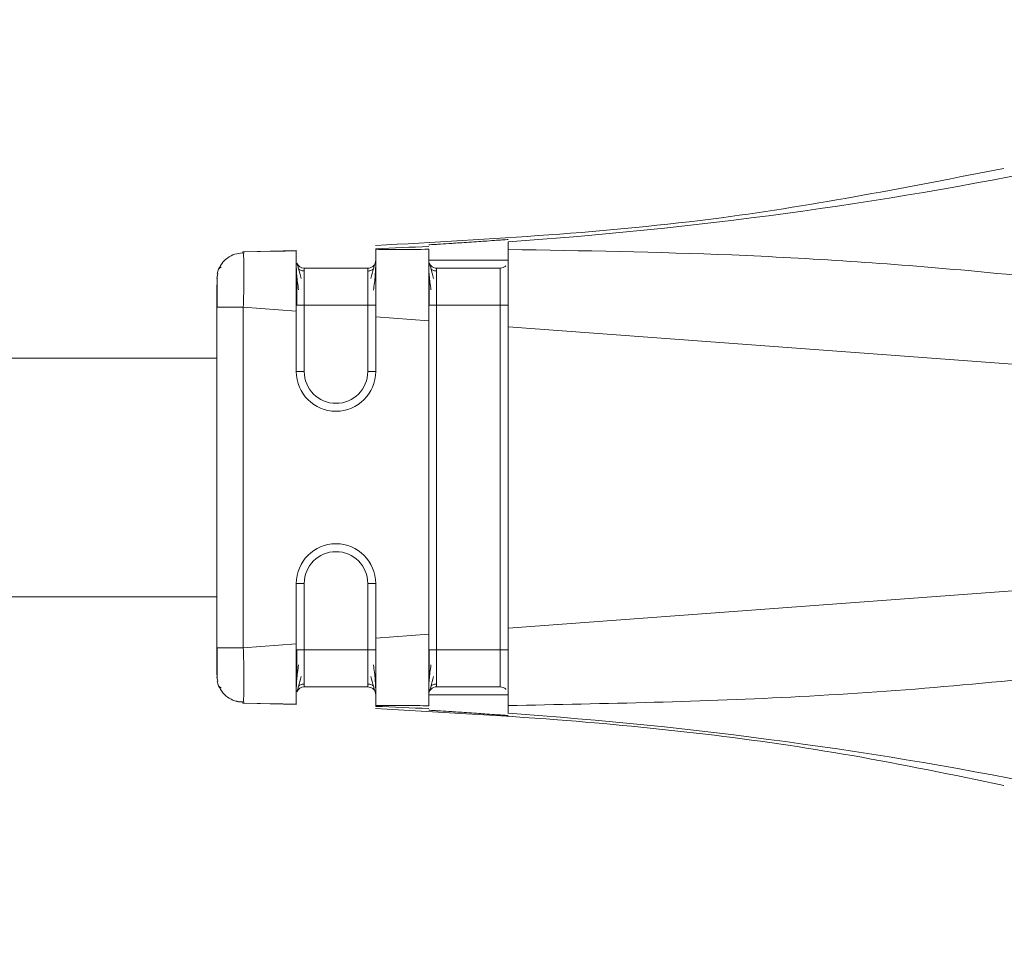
# Model space of a CAD drawing. Header units: millimetres. Extents: x -458 to 1924, y -69 to 430.
# Tile 46 of 49: x 1864 to 1883, y 153 to 171. Entities that reach past the tile are written whole.
import ezdxf

# ---------------------------------------------------------------- set-up
doc = ezdxf.new("R2010")
doc.units = ezdxf.units.MM

# ---------------------------------------------------------------- blocks, each defined once
blk = doc.blocks.new('Drawing View6')
at = {"color": 7, "linetype": 'Continuous', "lineweight": 18}
for p, q in [((275.324, -12.844), (276.333, -12.825)), ((276.339, -12.82), (275.843, -12.833)), ((280.333, -12.652), (280.333, -12.799)), ((275.332, -12.864), (275.324, -12.844)), ((275.347, -12.843), (275.843, -12.833)), ((280.333, -13.003), (278.833, -13.003)), ((276.483, -13.153), (277.683, -13.153)), ((277.833, -13.079), (277.833, -13.066)), ((278.983, -13.153), (280.183, -13.153)), ((274.833, -13.344), (274.851, -13.251)), ((274.833, -20.318), (274.833, -13.888)), ((275.333, -20.318), (275.333, -13.888)), ((275.333, -13.888), (276.333, -13.962)), ((276.333, -13.851), (276.483, -13.851)), ((276.483, -13.851), (276.483, -15.103)), ((276.483, -13.851), (277.683, -13.851)), ((277.683, -15.103), (277.683, -13.851)), ((278.833, -13.851), (278.983, -13.851)), ((278.983, -13.851), (278.983, -20.355)), ((278.983, -13.851), (280.183, -13.851)), ((280.183, -20.355), (280.183, -13.851)), ((276.333, -15.103), (276.333, -13.962)), ((277.833, -15.103), (277.833, -14.073)), ((277.833, -14.073), (278.833, -14.147)), ((278.833, -20.059), (278.833, -14.147)), ((280.333, -14.258), (295.528, -15.381)), ((280.333, -19.948), (280.333, -14.258)), ((274.833, -14.853), (202.423, -14.853)), ((276.333, -15.103), (276.483, -15.103)), ((277.833, -15.103), (277.683, -15.103)), ((280.333, -19.948), (295.528, -18.825)), ((276.333, -20.244), (276.333, -19.103)), ((276.333, -19.103), (276.483, -19.103)), ((276.483, -19.103), (276.483, -20.355)), ((277.683, -20.355), (277.683, -19.103)), ((277.833, -19.103), (277.683, -19.103)), ((277.833, -20.133), (277.833, -19.103)), ((274.833, -19.353), (202.423, -19.353)), ((277.833, -20.133), (278.833, -20.059)), ((275.333, -20.318), (276.333, -20.244)), ((274.833, -20.318), (274.851, -20.318)), ((276.483, -20.355), (277.683, -20.355)), ((278.983, -20.355), (280.183, -20.355)), ((274.833, -20.862), (274.851, -20.955)), ((274.842, -20.836), (274.842, -20.907)), ((276.483, -21.053), (277.683, -21.053)), ((278.983, -21.053), (280.183, -21.053)), ((275.324, -21.362), (275.332, -21.341)), ((275.324, -21.362), (276.333, -21.381)), ((275.843, -21.373), (275.347, -21.362)), ((275.843, -21.373), (276.339, -21.386)), ((278.833, -21.203), (280.333, -21.203))]:
    blk.add_line(p, q, dxfattribs=at)
at = {"color": 7, "linetype": 'Continuous', "lineweight": 18, "flags": 128}
for points in [[(276.333, -20.355), (276.336, -20.355), (276.344, -20.355), (276.358, -20.355), (276.377, -20.355), (276.4, -20.355), (276.426, -20.355), (276.454, -20.355), (276.483, -20.355)], [(278.833, -20.355), (278.836, -20.355), (278.844, -20.355), (278.858, -20.355), (278.877, -20.355), (278.9, -20.355), (278.926, -20.355), (278.954, -20.355), (278.983, -20.355)]]:
    blk.add_lwpolyline(points, dxfattribs=at)
at = {"color": 7, "linetype": 'Continuous', "lineweight": 18}
for centre, radius, start, end in [((274.875, 66.755), 79.595, 273.93236, 289.08957), ((274.908, 66.474), 79.312, 272.11365, 272.83673), ((278.983, -13.003), 0.15, 179.9972, 270), ((276.483, -13.003), 0.15, 202.2284, 270), ((277.083, -15.103), 0.75, 180, 0), ((277.083, -15.103), 0.6, 180, 0), ((277.083, -19.103), 0.75, 0, 180), ((277.083, -19.103), 0.6, 0, 180), ((276.483, -21.203), 0.15, 90, 157.6064), ((278.983, -21.203), 0.15, 90, 180), ((274.908, -100.679), 79.311, 87.16326, 87.88636), ((274.875, -100.961), 79.595, 70.91041, 86.06764)]:
    blk.add_arc(centre, radius, start, end, dxfattribs=at)
for points, knots in [([(289.689, -11.268), (287.918, -11.616), (284.001, -12.385), (280.014, -12.604), (277.83, -12.724)], [0, 0, 0, 0, 0.45216, 1, 1, 1, 1]), ([(280.333, -12.612), (280.323, -12.613), (280.308, -12.613), (280.214, -12.619), (280.103, -12.627), (279.954, -12.638), (279.772, -12.65), (279.596, -12.662), (279.421, -12.674), (279.234, -12.686), (279.074, -12.696), (278.956, -12.704), (278.86, -12.71), (278.844, -12.711), (278.833, -12.712)], [0, 0, 0, 0, 0.1201084, 0.1833772, 0.2486222, 0.3470379, 0.4156022, 0.4969406, 0.5713599, 0.6382175, 0.7488006, 0.8134106, 0.8769066, 1, 1, 1, 1]), ([(275.869, -12.833), (275.871, -12.833), (275.874, -12.833), (276.19, -12.827), (276.333, -12.825)], [0, 0, 0, 0, 0.5476621, 1, 1, 1, 1]), ([(276.333, -12.825), (276.333, -12.84), (276.333, -12.871), (276.333, -13.141), (276.333, -13.512), (276.333, -13.812), (276.333, -13.962)], [0, 0, 0, 0, 0.2502548, 0.5000928, 0.7497763, 1, 1, 1, 1]), ([(277.833, -12.784), (277.833, -12.785), (277.833, -12.788), (277.833, -12.798), (277.833, -12.803)], [0, 0, 0, 0, 0.5536399, 1, 1, 1, 1]), ([(278.833, -12.796), (278.645, -12.797), (278.312, -12.799), (277.979, -12.802), (277.833, -12.803)], [0, 0, 0, 0, 0.563222, 1, 1, 1, 1]), ([(277.833, -12.803), (277.833, -12.836), (277.833, -12.901), (277.833, -13.199), (277.833, -13.598), (277.833, -13.913), (277.833, -14.073)], [0, 0, 0, 0, 0.256857, 0.499427, 0.744777, 1, 1, 1, 1]), ([(278.833, -12.796), (278.833, -12.838), (278.833, -12.922), (278.833, -13.241), (278.833, -13.663), (278.833, -13.986), (278.833, -14.147)], [0, 0, 0, 0, 0.249034, 0.499186, 0.749184, 1, 1, 1, 1]), ([(295.528, -15.381), (296.054, -15.318), (296.691, -15.24), (297.371, -15.052), (297.552, -14.975), (297.629, -14.917), (297.656, -14.888), (297.672, -14.86), (297.681, -14.829), (297.677, -14.793), (297.656, -14.754), (297.618, -14.713), (297.524, -14.641), (297.327, -14.548), (296.84, -14.378), (295.87, -14.142), (294.156, -13.819), (291.795, -13.48), (288.496, -13.128), (284.642, -12.871), (281.74, -12.822), (280.333, -12.799)], [0, 0, 0, 0, 0.079633, 0.096416, 0.106506, 0.108989, 0.110947, 0.112535, 0.113904, 0.115836, 0.117972, 0.120667, 0.124353, 0.135955, 0.15357, 0.20236, 0.286651, 0.417176, 0.562519, 0.787792, 1, 1, 1, 1]), ([(280.333, -12.799), (280.333, -12.854), (280.333, -12.962), (280.333, -13.201), (280.333, -13.318)], [0, 0, 0, 0, 0.5095325, 1, 1, 1, 1]), ([(275.351, -12.863), (275.303, -12.866), (275.204, -12.87), (275.063, -12.933), (274.94, -13.034), (274.892, -13.127), (274.868, -13.173)], [0, 0, 0, 0, 0.2326117, 0.4841748, 0.7442196, 1, 1, 1, 1]), ([(275.333, -13.888), (275.337, -13.749), (275.346, -13.476), (275.347, -13.131), (275.341, -12.946), (275.335, -12.872), (275.332, -12.865), (275.332, -12.864)], [0, 0, 0, 0, 0.289539, 0.569313, 0.844614, 0.990107, 1, 1, 1, 1]), ([(274.916, -13.129), (274.898, -13.14), (274.865, -13.159), (274.849, -13.223), (274.841, -13.253)], [0, 0, 0, 0, 0.524709, 1, 1, 1, 1]), ([(276.333, -13.068), (276.333, -13.099), (276.334, -13.162), (276.342, -13.285), (276.356, -13.419), (276.37, -13.515), (276.376, -13.563)], [0, 0, 0, 0, 0.262057, 0.516005, 0.761874, 1, 1, 1, 1]), ([(276.427, -13.347), (276.409, -13.28), (276.382, -13.179), (276.356, -13.093), (276.348, -13.07), (276.344, -13.059)], [0, 0, 0, 0, 0.485154, 0.738623, 1, 1, 1, 1]), ([(276.483, -13.205), (276.474, -13.205), (276.455, -13.204), (276.427, -13.197), (276.4, -13.184), (276.384, -13.171), (276.376, -13.165)], [0, 0, 0, 0, 0.233003, 0.480022, 0.737313, 1, 1, 1, 1]), ([(276.483, -13.153), (276.483, -13.163), (276.483, -13.184), (276.483, -13.346), (276.483, -13.577), (276.483, -13.76), (276.483, -13.851)], [0, 0, 0, 0, 0.250957, 0.500564, 0.749846, 1, 1, 1, 1]), ([(277.683, -13.851), (277.683, -13.76), (277.683, -13.577), (277.683, -13.346), (277.683, -13.184), (277.683, -13.163), (277.683, -13.153)], [0, 0, 0, 0, 0.250154, 0.499436, 0.749043, 1, 1, 1, 1]), ([(277.79, -13.166), (277.782, -13.172), (277.767, -13.185), (277.739, -13.197), (277.711, -13.205), (277.692, -13.206), (277.683, -13.206)], [0, 0, 0, 0, 0.262685, 0.519976, 0.766996, 1, 1, 1, 1]), ([(277.822, -13.059), (277.818, -13.071), (277.81, -13.093), (277.784, -13.18), (277.757, -13.282), (277.739, -13.349)], [0, 0, 0, 0, 0.261424, 0.514828, 1, 1, 1, 1]), ([(277.79, -13.567), (277.797, -13.52), (277.811, -13.423), (277.824, -13.289), (277.832, -13.164), (277.833, -13.101), (277.833, -13.069)], [0, 0, 0, 0, 0.238194, 0.484055, 0.738008, 1, 1, 1, 1]), ([(278.833, -13.068), (278.833, -13.099), (278.834, -13.162), (278.842, -13.285), (278.856, -13.419), (278.87, -13.515), (278.876, -13.563)], [0, 0, 0, 0, 0.262057, 0.516005, 0.761874, 1, 1, 1, 1]), ([(278.927, -13.347), (278.909, -13.28), (278.882, -13.179), (278.856, -13.093), (278.848, -13.07), (278.844, -13.059)], [0, 0, 0, 0, 0.485154, 0.738623, 1, 1, 1, 1]), ([(278.983, -13.205), (278.974, -13.205), (278.955, -13.204), (278.927, -13.197), (278.9, -13.184), (278.884, -13.171), (278.876, -13.165)], [0, 0, 0, 0, 0.233003, 0.480022, 0.737313, 1, 1, 1, 1]), ([(278.983, -13.153), (278.983, -13.163), (278.983, -13.184), (278.983, -13.346), (278.983, -13.577), (278.983, -13.76), (278.983, -13.851)], [0, 0, 0, 0, 0.250957, 0.500564, 0.749846, 1, 1, 1, 1]), ([(280.292, -13.105), (280.291, -13.106), (280.279, -13.124), (280.241, -13.145), (280.202, -13.15), (280.183, -13.153)], [0, 0, 0, 0, 0.0382266, 0.5191133, 1, 1, 1, 1]), ([(280.183, -13.851), (280.183, -13.76), (280.183, -13.577), (280.183, -13.346), (280.183, -13.184), (280.183, -13.163), (280.183, -13.153)], [0, 0, 0, 0, 0.250154, 0.499436, 0.749043, 1, 1, 1, 1]), ([(274.842, -13.299), (274.842, -13.326), (274.842, -13.367), (274.842, -13.44), (274.842, -13.464)], [0, 0, 0, 0, 0.674154, 1, 1, 1, 1]), ([(276.344, -13.287), (276.344, -13.326), (276.344, -13.404), (276.343, -13.544), (276.343, -13.694), (276.343, -13.799), (276.343, -13.851)], [0, 0, 0, 0, 0.24996, 0.499871, 0.74992, 1, 1, 1, 1]), ([(278.844, -13.287), (278.844, -13.326), (278.844, -13.404), (278.843, -13.544), (278.843, -13.694), (278.843, -13.799), (278.843, -13.851)], [0, 0, 0, 0, 0.24996, 0.499871, 0.74992, 1, 1, 1, 1]), ([(280.333, -13.318), (280.333, -13.458), (280.333, -13.743), (280.333, -14.084), (280.333, -14.258)], [0, 0, 0, 0, 0.489594, 1, 1, 1, 1]), ([(274.833, -13.888), (274.833, -13.808), (274.833, -13.646), (274.833, -13.528), (274.833, -13.469)], [0, 0, 0, 0, 0.498954, 1, 1, 1, 1]), ([(274.842, -13.464), (274.842, -13.487), (274.841, -13.555), (274.841, -13.706), (274.841, -13.831), (274.841, -13.894)], [0, 0, 0, 0, 0.205255, 0.602522, 1, 1, 1, 1]), ([(280.333, -21.407), (282.171, -21.371), (285.947, -21.297), (290.631, -20.885), (294.071, -20.403), (295.911, -20.056), (296.94, -19.802), (297.418, -19.62), (297.591, -19.523), (297.659, -19.45), (297.68, -19.406), (297.68, -19.362), (297.659, -19.32), (297.619, -19.28), (297.559, -19.24), (297.409, -19.167), (297.064, -19.065), (296.411, -18.937), (295.862, -18.867), (295.528, -18.825)], [0, 0, 0, 0, 0.277154, 0.569443, 0.709641, 0.801655, 0.852576, 0.869317, 0.879228, 0.882226, 0.884534, 0.88657, 0.888768, 0.891501, 0.895083, 0.899771, 0.916625, 0.949186, 1, 1, 1, 1]), ([(278.833, -20.059), (278.833, -20.22), (278.833, -20.543), (278.833, -20.965), (278.833, -21.284), (278.833, -21.368), (278.833, -21.41)], [0, 0, 0, 0, 0.250822, 0.500825, 0.750972, 1, 1, 1, 1]), ([(280.333, -19.948), (280.333, -20.123), (280.333, -20.467), (280.333, -20.753), (280.333, -20.893)], [0, 0, 0, 0, 0.510317, 1, 1, 1, 1]), ([(276.333, -20.244), (276.333, -20.394), (276.333, -20.694), (276.333, -21.065), (276.333, -21.335), (276.333, -21.366), (276.333, -21.381)], [0, 0, 0, 0, 0.250098, 0.499887, 0.749619, 1, 1, 1, 1]), ([(277.833, -20.133), (277.833, -20.293), (277.833, -20.608), (277.833, -21.007), (277.833, -21.305), (277.833, -21.37), (277.833, -21.403)], [0, 0, 0, 0, 0.255216, 0.500584, 0.743135, 1, 1, 1, 1]), ([(274.833, -20.829), (274.833, -20.825), (274.833, -20.806), (274.833, -20.683), (274.833, -20.506), (274.833, -20.38), (274.833, -20.318)], [0, 0, 0, 0, 0.12452, 0.464871, 0.733495, 1, 1, 1, 1]), ([(274.841, -20.312), (274.841, -20.374), (274.841, -20.5), (274.841, -20.636), (274.842, -20.693), (274.842, -20.704)], [0, 0, 0, 0, 0.445553, 0.890852, 1, 1, 1, 1]), ([(274.841, -20.312), (274.841, -20.376), (274.841, -20.464), (274.841, -20.542), (274.841, -20.563)], [0, 0, 0, 0, 0.727809, 1, 1, 1, 1]), ([(274.851, -20.318), (274.855, -20.318), (274.869, -20.318), (274.973, -20.318), (275.136, -20.318), (275.267, -20.318), (275.333, -20.318)], [0, 0, 0, 0, 0.152691, 0.435127, 0.717564, 1, 1, 1, 1]), ([(275.332, -21.341), (275.332, -21.341), (275.335, -21.334), (275.341, -21.26), (275.347, -21.075), (275.346, -20.788), (275.34, -20.527), (275.335, -20.388), (275.333, -20.318)], [0, 0, 0, 0, 0.009732, 0.15501, 0.430006, 0.709355, 0.853404, 1, 1, 1, 1]), ([(276.343, -20.347), (276.343, -20.4), (276.343, -20.505), (276.343, -20.657), (276.344, -20.799), (276.344, -20.877), (276.344, -20.916)], [0, 0, 0, 0, 0.250249, 0.500316, 0.750202, 1, 1, 1, 1]), ([(276.483, -20.355), (276.483, -20.446), (276.483, -20.629), (276.483, -20.86), (276.483, -21.022), (276.483, -21.042), (276.483, -21.053)], [0, 0, 0, 0, 0.250154, 0.499436, 0.749043, 1, 1, 1, 1]), ([(277.683, -21.053), (277.683, -21.042), (277.683, -21.022), (277.683, -20.86), (277.683, -20.629), (277.683, -20.446), (277.683, -20.355)], [0, 0, 0, 0, 0.250957, 0.500564, 0.749846, 1, 1, 1, 1]), ([(278.843, -20.347), (278.843, -20.4), (278.843, -20.505), (278.843, -20.657), (278.844, -20.799), (278.844, -20.877), (278.844, -20.916)], [0, 0, 0, 0, 0.250249, 0.500316, 0.750202, 1, 1, 1, 1]), ([(278.983, -20.355), (278.983, -20.446), (278.983, -20.629), (278.983, -20.86), (278.983, -21.022), (278.983, -21.042), (278.983, -21.053)], [0, 0, 0, 0, 0.250154, 0.499436, 0.749043, 1, 1, 1, 1]), ([(280.183, -21.053), (280.183, -21.042), (280.183, -21.022), (280.183, -20.86), (280.183, -20.629), (280.183, -20.446), (280.183, -20.355)], [0, 0, 0, 0, 0.250957, 0.500564, 0.749846, 1, 1, 1, 1]), ([(274.842, -20.704), (274.842, -20.742), (274.842, -20.83), (274.842, -20.879), (274.842, -20.907)], [0, 0, 0, 0, 0.430026, 1, 1, 1, 1]), ([(276.376, -20.639), (276.37, -20.687), (276.356, -20.784), (276.342, -20.92), (276.334, -21.045), (276.333, -21.108), (276.333, -21.14)], [0, 0, 0, 0, 0.238318, 0.484229, 0.738103, 1, 1, 1, 1]), ([(277.833, -21.14), (277.833, -21.108), (277.832, -21.045), (277.824, -20.92), (277.811, -20.784), (277.797, -20.687), (277.79, -20.639)], [0, 0, 0, 0, 0.261912, 0.51579, 0.761682, 1, 1, 1, 1]), ([(278.876, -20.639), (278.87, -20.687), (278.856, -20.784), (278.842, -20.92), (278.834, -21.045), (278.833, -21.108), (278.833, -21.14)], [0, 0, 0, 0, 0.238318, 0.484229, 0.738103, 1, 1, 1, 1]), ([(274.841, -20.953), (274.849, -20.983), (274.865, -21.047), (274.898, -21.066), (274.916, -21.076)], [0, 0, 0, 0, 0.475345, 1, 1, 1, 1]), ([(276.343, -21.148), (276.348, -21.136), (276.356, -21.114), (276.382, -21.027), (276.409, -20.924), (276.427, -20.857)], [0, 0, 0, 0, 0.261307, 0.514798, 1, 1, 1, 1]), ([(276.376, -21.04), (276.384, -21.034), (276.4, -21.021), (276.427, -21.009), (276.455, -21.001), (276.474, -21.001), (276.483, -21)], [0, 0, 0, 0, 0.262686, 0.519977, 0.766996, 1, 1, 1, 1]), ([(277.683, -21), (277.692, -21), (277.711, -21.001), (277.739, -21.009), (277.767, -21.021), (277.782, -21.034), (277.79, -21.04)], [0, 0, 0, 0, 0.233001, 0.48002, 0.737312, 1, 1, 1, 1]), ([(277.739, -20.857), (277.757, -20.924), (277.785, -21.027), (277.81, -21.114), (277.819, -21.136), (277.823, -21.148)], [0, 0, 0, 0, 0.48507, 0.738518, 1, 1, 1, 1]), ([(278.843, -21.148), (278.848, -21.136), (278.856, -21.114), (278.882, -21.027), (278.909, -20.924), (278.927, -20.857)], [0, 0, 0, 0, 0.261307, 0.514798, 1, 1, 1, 1]), ([(278.876, -21.04), (278.884, -21.034), (278.9, -21.021), (278.927, -21.009), (278.955, -21.001), (278.974, -21.001), (278.983, -21)], [0, 0, 0, 0, 0.262686, 0.519977, 0.766996, 1, 1, 1, 1]), ([(280.333, -20.893), (280.333, -21.009), (280.333, -21.245), (280.333, -21.352), (280.333, -21.407)], [0, 0, 0, 0, 0.490542, 1, 1, 1, 1]), ([(274.868, -21.033), (274.892, -21.079), (274.94, -21.172), (275.063, -21.273), (275.204, -21.336), (275.303, -21.34), (275.351, -21.343)], [0, 0, 0, 0, 0.25578, 0.515825, 0.767388, 1, 1, 1, 1]), ([(274.868, -21.033), (274.892, -21.079), (274.94, -21.172), (275.063, -21.273), (275.194, -21.332), (275.283, -21.337), (275.32, -21.339)], [0, 0, 0, 0, 0.2694513, 0.5433949, 0.8084034, 1, 1, 1, 1]), ([(280.292, -21.101), (280.291, -21.099), (280.279, -21.082), (280.241, -21.061), (280.202, -21.055), (280.183, -21.053)], [0, 0, 0, 0, 0.037139, 0.518569, 1, 1, 1, 1]), ([(276.333, -21.381), (276.19, -21.379), (275.874, -21.373), (275.871, -21.373), (275.869, -21.373)], [0, 0, 0, 0, 0.452351, 1, 1, 1, 1]), ([(277.832, -21.464), (278.977, -21.526), (281.987, -21.69), (285.957, -22.141), (288.739, -22.717), (289.691, -22.914)], [0, 0, 0, 0, 0.287812, 0.75612, 1, 1, 1, 1]), ([(277.833, -21.403), (278.019, -21.404), (278.352, -21.407), (278.685, -21.409), (278.833, -21.41)], [0, 0, 0, 0, 0.556487, 1, 1, 1, 1]), ([(277.833, -21.403), (277.833, -21.409), (277.833, -21.419), (277.833, -21.421), (277.833, -21.422)], [0, 0, 0, 0, 0.566355, 1, 1, 1, 1]), ([(278.833, -21.494), (278.844, -21.494), (278.86, -21.496), (278.956, -21.502), (279.074, -21.51), (279.234, -21.52), (279.421, -21.532), (279.596, -21.544), (279.772, -21.556), (279.954, -21.568), (280.103, -21.579), (280.214, -21.587), (280.308, -21.593), (280.323, -21.593), (280.333, -21.594)], [0, 0, 0, 0, 0.123082, 0.18658, 0.251196, 0.361764, 0.428626, 0.503058, 0.584391, 0.652955, 0.751381, 0.816619, 0.879885, 1, 1, 1, 1]), ([(280.333, -21.407), (280.333, -21.453), (280.333, -21.532), (280.333, -21.547), (280.333, -21.554)], [0, 0, 0, 0, 0.576678, 1, 1, 1, 1])]:
    blk.add_open_spline(points, degree=3, knots=knots, dxfattribs=at)
for points in [[(277.833, -13.003), (277.831, -13.023), (277.826, -13.062), (277.792, -13.112), (277.742, -13.146), (277.703, -13.151), (277.683, -13.153)], [(274.833, -13.888), (274.841, -13.888), (274.856, -13.888), (274.971, -13.888), (275.137, -13.888), (275.268, -13.888), (275.333, -13.888)], [(277.833, -13.851), (277.831, -13.851), (277.826, -13.851), (277.792, -13.851), (277.742, -13.851), (277.703, -13.851), (277.683, -13.851)], [(280.333, -13.851), (280.331, -13.851), (280.326, -13.851), (280.292, -13.851), (280.242, -13.851), (280.203, -13.851), (280.183, -13.851)], [(277.833, -20.355), (277.831, -20.355), (277.826, -20.355), (277.792, -20.355), (277.742, -20.355), (277.703, -20.355), (277.683, -20.355)], [(280.333, -20.355), (280.331, -20.355), (280.326, -20.355), (280.292, -20.355), (280.242, -20.355), (280.203, -20.355), (280.183, -20.355)], [(277.833, -21.203), (277.831, -21.183), (277.826, -21.144), (277.792, -21.094), (277.742, -21.06), (277.703, -21.055), (277.683, -21.053)]]:
    blk.add_open_spline(points, degree=3, dxfattribs=at)

msp = doc.modelspace()

# ---------------------------------------------------------------- block references
at = {"color": 7, "linetype": 'Continuous', "lineweight": 18}
msp.add_blockref('Drawing View6', (1593.221, 179.211), dxfattribs=at)

doc.saveas('drawing.dxf')
